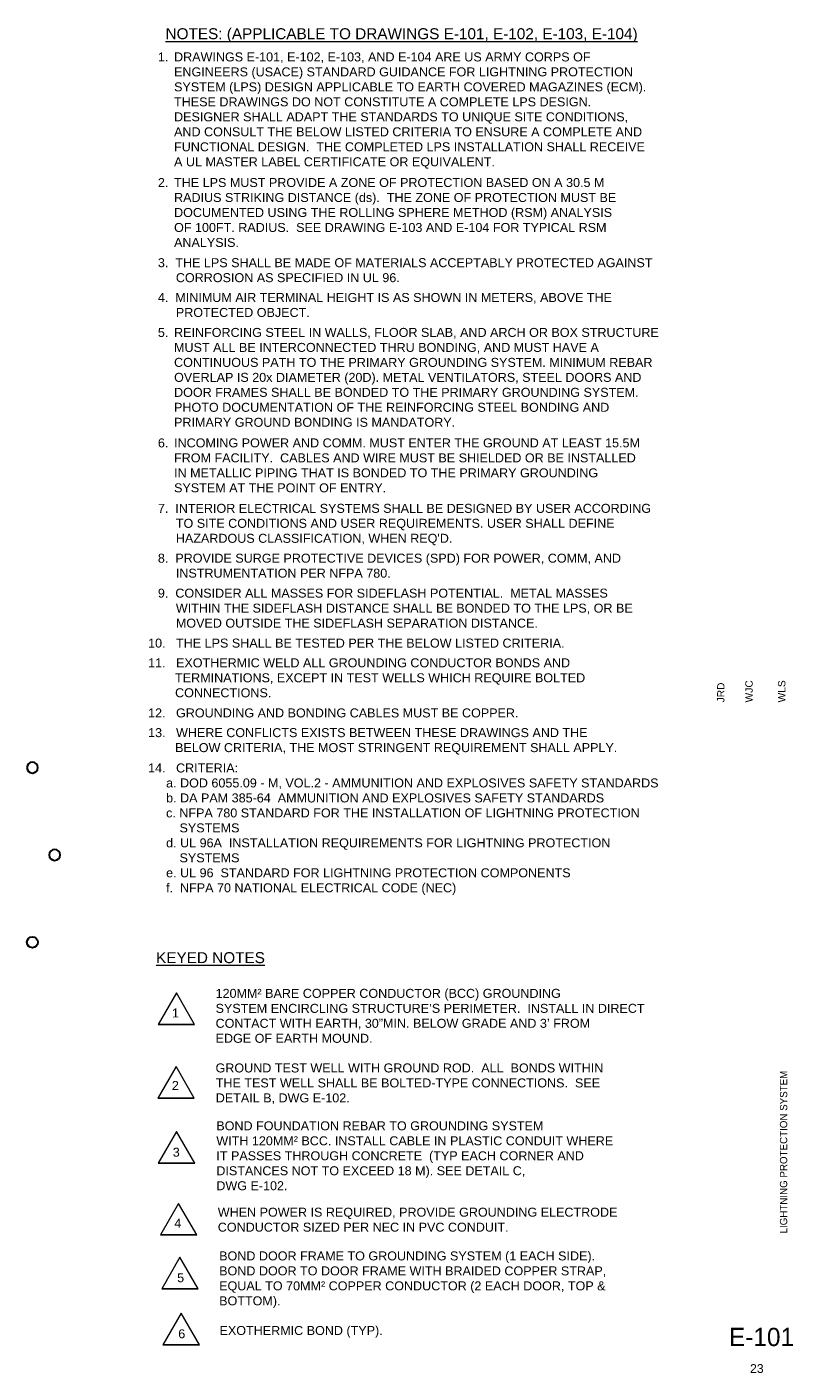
# Model space of a CAD drawing. Header units: inches. Extents: x -8534 to 5423, y -4988 to 1814.
# Tile 18 of 33: x -2871 to -2033, y -1558 to -83. Entities that reach past the tile are written whole.
import ezdxf
from ezdxf.enums import TextEntityAlignment as Align

# ---------------------------------------------------------------- set-up
doc = ezdxf.new("R2010")
doc.units = ezdxf.units.IN
doc.header["$LTSCALE"] = 200
doc.header["$MEASUREMENT"] = 0
for name, color, linetype, lineweight in [('E-DETL-TEXT', 3, 'Continuous', 0), ('G-ANNO-TTLB', 4, 'Continuous', 40), ('Level 3', 7, 'Continuous', 0), ('Object', 7, 'Continuous', 30)]:
    doc.layers.add(name, color=color, linetype=linetype, lineweight=lineweight)
doc.styles.add("_1 4 1'-0", font='arial.ttf', dxfattribs={"height": 6})
doc.styles.add('Notes', font='arial.ttf', dxfattribs={"height": 0.098425})
doc.styles.add('Style-WORKING', font='WORKING.shx')
doc.styles.add('TEXT', font='romans.shx', dxfattribs={"width": 0.8})
doc.styles.add('Title Block - General', font='arial.ttf', dxfattribs={"height": 0.12})
doc.styles.add('Title Block - Small', font='arial.ttf', dxfattribs={"height": 0.1})

# ---------------------------------------------------------------- blocks, each defined once
blk = doc.blocks.new('revsym_1')
at = {"color": 0}
blk.add_line((0.00496, 0), (-0.00496, 0), dxfattribs=at)
blk.add_3dface([(0, 0.00859), (-0.00496, 0), (0.00496, 0)], dxfattribs=at)
at = {"color": 0, "style": 'TEXT', "width": 0.8}
blk.add_attdef('REVNO', text='', height=0.00298, dxfattribs=at).set_placement((0, 0.00264), align=Align.MIDDLE_CENTER)
blk = doc.blocks.new('E-101 LPS')
at = {"layer": 'E-DETL-TEXT', "color": 7, "linetype": 'Continuous', "ltscale": 1.333333, "xscale": 4031.496062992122, "yscale": 4031.496062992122, "zscale": 4031.496062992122}
for p in [(-2707.3, -1175.9, -28.2), (-2707.6, -1256.4, -28.2), (-2707.1, -1327.8, -28.2), (-2704.8, -1406.4, -28.2), (-2703.3, -1465.5, -28.2), (-2702.1, -1526.8, -28.2)]:
    blk.add_blockref('revsym_1', p, dxfattribs=at)
at = {"layer": 'E-DETL-TEXT', "color": 7, "linetype": 'Continuous', "style": "_1 4 1'-0"}
for s, p in [('%%uNOTES: (APPLICABLE TO DRAWINGS E-101, E-102, E-103, E-104)%%U', (-2719.1, -84.5, -28.2)), ('%%uKEYED NOTES%%U', (-2729.5, -1096.6, -1060.1))]:
    blk.add_text(s, height=12, dxfattribs=at).set_placement(p, align=Align.TOP_LEFT)
at = {"layer": 'E-DETL-TEXT', "color": 7, "linetype": 'Continuous', "true_color": 0xffffff, "char_height": 9.8425, "attachment_point": 1, "style": 'Notes'}
for s, insert, width in [('\\pi-17.7165,l17.7165,t17.7165;1.^IDRAWINGS E-101, E-102, E-103, AND E-104 ARE US ARMY CORPS OF ENGINEERS (USACE) STANDARD GUIDANCE FOR LIGHTNING PROTECTION SYSTEM (LPS) DESIGN APPLICABLE TO EARTH COVERED MAGAZINES (ECM).  THESE DRAWINGS DO NOT CONSTITUTE A COMPLETE LPS DESIGN.  DESIGNER SHALL ADAPT THE STANDARDS TO UNIQUE SITE CONDITIONS, AND CONSULT THE BELOW LISTED CRITERIA TO ENSURE A COMPLETE AND FUNCTIONAL DESIGN.  THE COMPLETED LPS INSTALLATION SHALL RECEIVE A UL MASTER LABEL CERTIFICATE OR EQUIVALENT.\\P', (-2727.5, -111, -28.2), 539.1), ('\\pi-17.7165,l17.7165,t17.7165;2.^ITHE LPS MUST PROVIDE A ZONE OF PROTECTION BASED ON A 30.5 M RADIUS STRIKING DISTANCE (ds).  THE ZONE OF PROTECTION MUST BE DOCUMENTED USING THE ROLLING SPHERE METHOD (RSM) ANALYSIS OF 100FT. RADIUS.  SEE DRAWING E-103 AND E-104 FOR TYPICAL RSM ANALYSIS.\\P', (-2727.5, -248.6, -28.2), 518.442), ('\\pi-17.7165,l17.7165,t17.7165;5.^IREINFORCING STEEL IN WALLS, FLOOR SLAB, AND ARCH OR BOX STRUCTURE MUST ALL BE INTERCONNECTED THRU BONDING, AND MUST HAVE A CONTINUOUS PATH TO THE PRIMARY GROUNDING SYSTEM. MINIMUM REBAR OVERLAP IS 20x DIAMETER (20D). METAL VENTILATORS, STEEL DOORS AND DOOR FRAMES SHALL BE BONDED TO THE PRIMARY GROUNDING SYSTEM.  PHOTO DOCUMENTATION OF THE REINFORCING STEEL BONDING AND PRIMARY GROUND BONDING IS MANDATORY.\\P', (-2727.5, -412.8, 487.7), 551.707), ('\\pi-7.874,l7.874,t17.7165;  GROUND TEST WELL WITH GROUND ROD.  ALL  BONDS WITHIN THE TEST WELL SHALL BE BOLTED-TYPE CONNECTIONS.  SEE DETAIL B, DWG E-102.\\P', (-2672, -1218.5, -544.2), 461.084), ('BOND DOOR FRAME TO GROUNDING SYSTEM (1 EACH SIDE).  BOND DOOR TO DOOR FRAME WITH BRAIDED COPPER STRAP, EQUAL TO 70MM² COPPER CONDUCTOR (2 EACH DOOR, TOP & BOTTOM).', (-2660.4, -1424.4, -544.2), 447.084)]:
    blk.add_mtext(s, dxfattribs=dict(at, insert=insert, width=width))
at = {"layer": 'E-DETL-TEXT', "color": 7, "linetype": 'Continuous', "attachment_point": 1, "style": 'Notes'}
for s, insert, char_height, width in [('\\pi-19.685,l19.685,tz;3.  THE LPS SHALL BE MADE OF MATERIALS ACCEPTABLY PROTECTED AGAINST CORROSION AS SPECIFIED IN UL 96.\\P    ', (-2727.5, -336.4, -28.2), 9.8425, 570.36), ('\\pi-19.685,l19.685,t148.304;4.  MINIMUM AIR TERMINAL HEIGHT IS AS SHOWN IN METERS, ABOVE THE PROTECTED OBJECT.', (-2727.5, -374.5, -28.2), 9.8425, 551.422), ('EXOTHERMIC BOND (TYP). ', (-2660, -1506.1, -544.2), 9.842, 447.084)]:
    blk.add_mtext(s, dxfattribs=dict(at, insert=insert, char_height=char_height, width=width))
at = {"layer": 'E-DETL-TEXT', "color": 7, "linetype": 'Continuous', "lineweight": 0, "true_color": 0xffffff, "insert": (-2727.5, -533.8, 487.7), "char_height": 9.8425, "width": 533.156, "attachment_point": 1, "style": 'Notes'}
blk.add_mtext('\\pi-17.7165,l17.7165,t17.7165;6.^IINCOMING POWER AND COMM. MUST ENTER THE GROUND AT LEAST 15.5M FROM FACILITY.  CABLES AND WIRE MUST BE SHIELDED OR BE INSTALLED IN METALLIC PIPING THAT IS BONDED TO THE PRIMARY GROUNDING SYSTEM AT THE POINT OF ENTRY.\\P', dxfattribs=at)
at = {"layer": 'E-DETL-TEXT', "color": 7, "linetype": 'Continuous', "lineweight": 0, "attachment_point": 1, "style": 'Notes'}
for s, insert, char_height, width in [("\\pi-19.685,l19.685,tz;7.  INTERIOR ELECTRICAL SYSTEMS SHALL BE DESIGNED BY USER ACCORDING TO SITE CONDITIONS AND USER REQUIREMENTS. USER SHALL DEFINE HAZARDOUS CLASSIFICATION, WHEN REQ'D. \\P", (-2727.5, -605.5, 487.7), 9.8425, 544.215), ('\\pi-19.685,l19.685,tz;8.  PROVIDE SURGE PROTECTIVE DEVICES (SPD) FOR POWER, COMM, AND INSTRUMENTATION PER NFPA 780.\\P', (-2727.5, -660.1, 1003.7), 9.8425, 552.67), ('\\pi-19.685,l19.685,tz;9.  CONSIDER ALL MASSES FOR SIDEFLASH POTENTIAL.  METAL MASSES WITHIN THE SIDEFLASH DISTANCE SHALL BE BONDED TO THE LPS, OR BE MOVED OUTSIDE THE SIDEFLASH SEPARATION DISTANCE. \\P    ', (-2727.5, -698.4, 1003.7), 9.8425, 519.68), ('\\pi-29.5275,l29.5275,tz;10.   THE LPS SHALL BE TESTED PER THE BELOW LISTED CRITERIA.\\P    ', (-2738.2, -753.1, 1003.7), 9.842, 527.421), ('\\pi-29.5275,l29.5275,tz;11.   EXOTHERMIC WELD ALL GROUNDING CONDUCTOR BONDS AND TERMINATIONS, EXCEPT IN TEST WELLS WHICH REQUIRE BOLTED CONNECTIONS.\\P', (-2738.2, -774.7, 1003.7), 9.8425, 559.681), ('\\pi-29.5275,l29.5275,tz;13.   WHERE CONFLICTS EXISTS BETWEEN THESE DRAWINGS AND THE BELOW CRITERIA, THE MOST STRINGENT REQUIREMENT SHALL APPLY.\\P', (-2738.2, -851.2, 487.7), 9.8425, 527.377), ('14.   CRITERIA:\\P\\pt19.685;^Ia. DOD 6055.09 - M, VOL.2 - AMMUNITION AND EXPLOSIVES SAFETY STANDARDS\\P^Ib. DA PAM 385-64  AMMUNITION AND EXPLOSIVES SAFETY STANDARDS\\P^Ic. NFPA 780 STANDARD FOR THE INSTALLATION OF LIGHTNING PROTECTION\\P         SYSTEMS\\P^Id. UL 96A  INSTALLATION REQUIREMENTS FOR LIGHTNING PROTECTION \\P         SYSTEMS\\P^Ie. UL 96  STANDARD FOR LIGHTNING PROTECTION COMPONENTS\\P^If.  NFPA 70 NATIONAL ELECTRICAL CODE (NEC)\\P', (-2738.2, -889.9, 487.7), 9.842, 1157.739)]:
    blk.add_mtext(s, dxfattribs=dict(at, insert=insert, char_height=char_height, width=width))
at = {"layer": 'E-DETL-TEXT', "color": 7, "linetype": 'Continuous', "char_height": 9.842, "attachment_point": 1, "style": 'Notes'}
for s, insert in [('12.   GROUNDING AND BONDING CABLES MUST BE COPPER. \\P     ', (-2738.2, -829.6, 487.7)), ('WHEN POWER IS REQUIRED, PROVIDE GROUNDING ELECTRODE \\PCONDUCTOR SIZED PER NEC IN PVC CONDUIT. \\P', (-2661.9, -1376.5, -544.2))]:
    blk.add_mtext(s, dxfattribs=dict(at, insert=insert))
at = {"layer": 'E-DETL-TEXT', "color": 7, "linetype": 'Continuous', "true_color": 0xffffff, "attachment_point": 1, "style": 'Notes'}
for s, insert, char_height in [('120MM² BARE COPPER CONDUCTOR (BCC) GROUNDING  \\PSYSTEM ENCIRCLING STRUCTURE’S PERIMETER.  INSTALL IN DIRECT \\PCONTACT WITH EARTH, 30”MIN. BELOW GRADE AND 3’ FROM \\PEDGE OF EARTH MOUND.^I', (-2664.3, -1136.8, -544.2), 9.843), ('BOND FOUNDATION REBAR TO GROUNDING SYSTEM\\PWITH 120MM² BCC. INSTALL CABLE IN PLASTIC CONDUIT WHERE \\PIT PASSES THROUGH CONCRETE  (TYP EACH CORNER AND \\PDISTANCES NOT TO EXCEED 18 M). SEE DETAIL C,\\PDWG E-102.', (-2663.5, -1281.9, -544.2), 9.842)]:
    blk.add_mtext(s, dxfattribs=dict(at, insert=insert, char_height=char_height))
at = {"layer": 'E-DETL-TEXT', "color": 7, "linetype": 'Continuous', "lineweight": 0, "char_height": 9.84, "attachment_point": 1, "style": 'Notes'}
for s, insert in [('1', (-2712.1, -1158.3, -28.2)), ('2', (-2712.2, -1237.7, -28.2)), ('3', (-2711.2, -1310.8, -28.2)), ('4', (-2709.5, -1388.5, -28.2)), ('5', (-2706.4, -1448.3, -28.2)), ('6', (-2705.2, -1509.7, -28.2))]:
    blk.add_mtext(s, dxfattribs=dict(at, insert=insert))
at = {"layer": 'G-ANNO-TTLB', "color": 2, "linetype": 'Continuous', "lineweight": 13, "style": 'Title Block - Small'}
for s, p in [('WJC', (-2084.1, -823)), ('WLS', (-2048.3, -823))]:
    blk.add_text(s, height=8, rotation=90, dxfattribs=at).set_placement(p, align=Align.TOP_LEFT)
at = {"layer": 'G-ANNO-TTLB', "color": 3, "linetype": 'Continuous', "lineweight": 30, "style": 'Title Block - General'}
blk.add_text('23', height=9.6, dxfattribs=at).set_placement((-2079, -1547.9), align=Align.TOP_LEFT)
at = {"layer": 'G-ANNO-TTLB', "color": 2, "linetype": 'Continuous', "lineweight": 13, "insert": (-2115, -823), "char_height": 8, "attachment_point": 1, "rotation": 90, "line_spacing_factor": 0.6, "style": 'Title Block - Small'}
blk.add_mtext('JRD^I', dxfattribs=at)
at = {"layer": 'Level 3', "color": 7, "linetype": 'Continuous', "lineweight": 100, "style": 'Style-WORKING'}
blk.add_text('E-101', height=20, dxfattribs=at).set_placement((-2102.1, -1508.1, -553.8), align=Align.TOP_LEFT)
at = {"layer": 'Level 3', "color": 7, "linetype": 'Continuous', "lineweight": 40, "insert": (-2042.2, -1315.6, -553.8), "char_height": 8, "attachment_point": 5, "rotation": 90, "line_spacing_factor": 0.6, "style": 'Style-WORKING'}
blk.add_mtext('LIGHTNING PROTECTION SYSTEM ', dxfattribs=at)

msp = doc.modelspace()

# ---------------------------------------------------------------- linework, layer by layer
at = {"layer": 'Object', "color": 4, "linetype": 'Continuous', "lineweight": 30, "extrusion": (0, 0, -1)}
for centre in [(2864.9, -894.4, -144), (2840.6, -990.1, -152)]:
    msp.add_circle(centre, 6, dxfattribs=at)
at = {"layer": 'Object', "color": 4, "linetype": 'Continuous', "lineweight": 30}
msp.add_circle((-2864.9, -1085.7, 144), 6, dxfattribs=at)

# ---------------------------------------------------------------- block references
at = {"color": 7, "linetype": 'Continuous', "lineweight": 0}
msp.add_blockref('E-101 LPS', (0, 0), dxfattribs=at)

doc.saveas('drawing.dxf')
